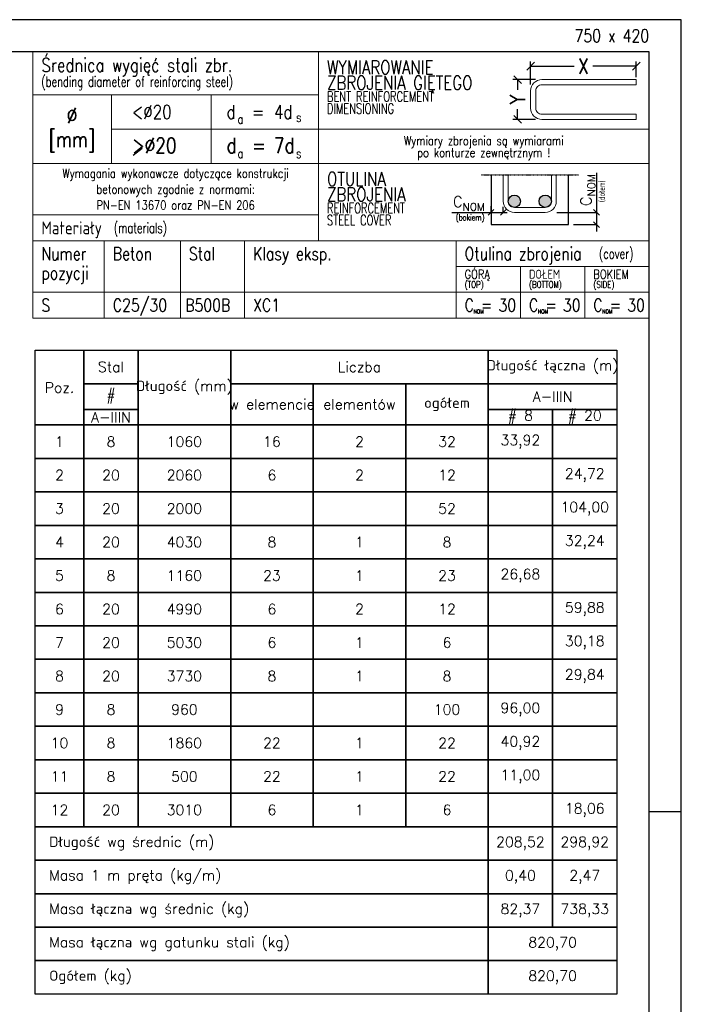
# Model space of a CAD drawing. Header units: millimetres. Extents: x -62590 to 46238, y 147773 to 522018.
# Tile 23 of 93: x 17418 to 19988, y 237820 to 241643. Entities that reach past the tile are written whole.
import ezdxf
from ezdxf.enums import TextEntityAlignment as Align

# ---------------------------------------------------------------- set-up
doc = ezdxf.new("R2010")
doc.units = ezdxf.units.MM
doc.linetypes.add('AUSGEZOGEN', pattern=[0])
doc.linetypes.add('VERDECKT', pattern=[0.375, 0.25, -0.125])
for name, color, linetype in [('!PB_Ramka', 7, 'Continuous'), ('AutoCAD_Structural_Detailing_tabele zbrojenia', 7, 'Continuous'), ('e-cad_kontur', 2, 'Continuous'), ('e-cad_opisy', 7, 'Continuous'), ('e-cad_prety_przekroj', 4, 'Continuous'), ('e-cad_wymiary', 1, 'Continuous'), ('PB_TABELKA_CIENKA', 1, 'Continuous'), ('PB_TABELKA_TEKST', 7, 'Continuous'), ('T__RAND', 7, 'Continuous')]:
    doc.layers.add(name, color=color, linetype=linetype)
doc.layers.add('e-cad_rzutnie', color=61, linetype='Continuous', plot=False)
doc.styles.add('e-cad_1', font='simplex.shx', dxfattribs={"width": 0.8})
doc.styles.add('KOPF8', font='simplex.shx', dxfattribs={"width": 0.8})
doc.styles.add('SIMPLEX7', font='simplex.shx', dxfattribs={"width": 0.7})
doc.styles.add('Styl 1', font='arial.ttf')
doc.styles.add('Styl 2', font='simplex.shx', dxfattribs={"width": 0.8})
doc.styles.add('style2', font='simplex.shx', dxfattribs={"height": 40})

# ---------------------------------------------------------------- blocks, each defined once
blk = doc.blocks.new('*U306')
at = {"layer": 'e-cad_opisy', "color": 8, "ltscale": 0.4}
for points in [[(0, 0), (750, 0), (750, 420), (25, 420), (25, 297), (0, 297), (0, 0)], [(750, 297), (745, 297)]]:
    blk.add_lwpolyline(points, dxfattribs=at)
at = {"layer": 'e-cad_opisy', "color": 3, "ltscale": 0.4}
blk.add_lwpolyline([(30, 5), (745, 5), (745, 415), (30, 415), (30, 5)], dxfattribs=at)
at = {"layer": 'e-cad_rzutnie', "ltscale": 0.4, "style": 'e-cad_1', "width": 0.8}
blk.add_text('750 x 420', height=2, dxfattribs=at).set_placement((745, 417.5), align=Align.MIDDLE_RIGHT)
blk = doc.blocks.new('_Oblique')
at = {"color": 0, "linetype": 'ByBlock', "lineweight": -2}
blk.add_line((-0.5, -0.5), (0.5, 0.5), dxfattribs=at)
blk = doc.blocks.new('zw$DBDF')
at = {"layer": 'e-cad_kontur', "color": 9, "lineweight": 18}
blk.add_lwpolyline([(125, -262.3), (-241.4, -262.3, -0.414214), (-285.1, -218.6), (-285.1, -151.3, -0.414214), (-241.4, -107.6), (125, -107.6), (125, -127.5), (-241.4, -127.5, 0.414214), (-265.2, -151.3), (-265.2, -218.6, 0.414214), (-241.4, -242.4), (125, -242.4)], format="xyb", close=True, dxfattribs=at)
at = {"layer": 'e-cad_opisy', "color": 8, "ltscale": 10}
for p, q in [((-285.1, -126.3), (-285.1, -36.8)), ((125, -97.6), (125, -36.8)), ((-285.1, -55.5), (-114.8, -55.5)), ((125, -55.5), (-45.3, -55.5)), ((-266.4, -107.6), (-354.7, -107.6)), ((-336, -107.6), (-336, -147.9)), ((-336, -262.3), (-336, -222)), ((-266.4, -262.3), (-354.7, -262.3))]:
    blk.add_line(p, q, dxfattribs=at)
at = {"layer": 'e-cad_opisy', "color": 8, "ltscale": 20, "xscale": 30, "yscale": 30, "zscale": 30}
for p, rotation in [((-285.1, -55.5), 180), ((-336, -107.6), 90), ((-336, -262.3), 270)]:
    blk.add_blockref('_Oblique', p, dxfattribs=dict(at, rotation=rotation))
blk.add_blockref('_Oblique', (125, -55.5), dxfattribs=at)
at = {"layer": 'e-cad_opisy', "color": 1, "ltscale": 20, "insert": (-80.1, -55.5), "char_height": 60, "attachment_point": 5, "style": 'e-cad_1', "bg_fill": 3, "box_fill_scale": 1.1, "bg_fill_color": 257, "bg_fill_transparency": 0}
blk.add_mtext('X', dxfattribs=at)
at = {"layer": 'e-cad_opisy', "color": 1, "ltscale": 20, "insert": (-336, -185), "char_height": 60, "attachment_point": 5, "rotation": 90, "style": 'e-cad_1', "bg_fill": 3, "box_fill_scale": 1.1, "bg_fill_color": 257, "bg_fill_transparency": 0}
blk.add_mtext('Y', dxfattribs=at)
blk = doc.blocks.new('TABELKA-ZBROJENIE')
at = {"layer": 'e-cad_kontur', "ltscale": 10}
for points in [[(-499.7, -580.2, 2.414214), (-523.5, -604, 0.414214), (-499.7, -580.2)], [(-379.5, -580.2, 2.414214), (-403.3, -604, 0.414214), (-379.5, -580.2)]]:
    blk.add_hatch(color=253, dxfattribs=at).paths.add_polyline_path(points)
at = {"layer": 'e-cad_kontur', "color": 3, "lineweight": 18, "ltscale": 10}
for points in [[(-2393.7, 0), (-1284.4, 0), (-1284.4, -166.7), (-2393.7, -166.7)], [(-1284.4, 0), (0, 0), (0, -300), (-1284.4, -300)], [(-2393.7, -166.7), (-2088.7, -166.7), (-2088.7, -433.3), (-2393.7, -433.3)], [(-2088.7, -166.7), (-1701.1, -166.7), (-1701.1, -300), (-2088.7, -300)], [(-1701.1, -166.7), (-1284.4, -166.7), (-1284.4, -300), (-1701.1, -300)], [(-2088.7, -300), (-1701.1, -300), (-1701.1, -433.3), (-2088.7, -433.3)], [(-1701.1, -300), (-1284.4, -300), (-1284.4, -433.3), (-1701.1, -433.3)], [(-1284.4, -300), (0, -300), (0, -433.3), (-1284.4, -433.3)], [(-2393.7, -433.3), (-1284.4, -433.3), (-1284.4, -633.3), (-2393.7, -633.3)], [(-1284.4, -433.3), (0, -433.3), (0, -733.3), (-1284.4, -733.3)], [(-2393.7, -633.3), (-1284.4, -633.3), (-1284.4, -733.3), (-2393.7, -733.3)], [(-2393.7, -733.3), (-2116.4, -733.3), (-2116.4, -933.3), (-2393.7, -933.3)], [(-2116.4, -733.3), (-1820.7, -733.3), (-1820.7, -933.3), (-2116.4, -933.3)], [(-1820.7, -733.3), (-1571.3, -733.3), (-1571.3, -933.3), (-1820.7, -933.3)], [(-1571.3, -733.3), (-750, -733.3), (-750, -933.3), (-1571.3, -933.3)], [(-750, -733.3), (0, -733.3), (0, -833.3), (-750, -833.3)], [(-750, -833.3), (-500, -833.3), (-500, -933.3), (-750, -933.3)], [(-500, -833.3), (-250, -833.3), (-250, -933.3), (-500, -933.3)], [(-250, -833.3), (0, -833.3), (0, -933.3), (-250, -933.3)], [(-2393.7, -933.3), (-2116.4, -933.3), (-2116.4, -1033.3), (-2393.7, -1033.3)], [(-2116.4, -933.3), (-1820.7, -933.3), (-1820.7, -1033.3), (-2116.4, -1033.3)], [(-1820.7, -933.3), (-1571.3, -933.3), (-1571.3, -1033.3), (-1820.7, -1033.3)], [(-1571.3, -933.3), (-750, -933.3), (-750, -1033.3), (-1571.3, -1033.3)], [(-750, -933.3), (-500, -933.3), (-500, -1033.3), (-750, -1033.3)], [(-500, -933.3), (-250, -933.3), (-250, -1033.3), (-500, -1033.3)], [(-250, -933.3), (0, -933.3), (0, -1033.3), (-250, -1033.3)]]:
    blk.add_lwpolyline(points, close=True, dxfattribs=at)
at = {"layer": 'e-cad_kontur'}
blk.add_lwpolyline([(-614.1, -477.9), (-614.1, -670.8), (-312.7, -670.8), (-312.7, -477.9)], dxfattribs=at)
at = {"layer": 'e-cad_kontur', "color": 3, "lineweight": 18}
for points in [[(-566.5, -477.9), (-566.5, -580.2, 0.414214), (-523.5, -623.1), (-403.3, -623.1, 0.414214), (-360.4, -580.2), (-360.4, -477.9)], [(-379.5, -477.9), (-379.5, -580.2, -0.414214), (-403.3, -604), (-523.5, -604, -0.414214), (-547.4, -580.2), (-547.4, -477.9)]]:
    blk.add_lwpolyline(points, format="xyb", dxfattribs=at)
at = {"layer": 'e-cad_prety_przekroj'}
for centre in [(-523.5, -580.2), (-403.3, -580.2)]:
    blk.add_circle(centre, 23.8, dxfattribs=at)
at = {"layer": 'e-cad_wymiary', "color": 8, "lineweight": -2, "ltscale": 10}
for points in [[(-625.4, -634.4), (-602.9, -611.9)], [(-577.7, -634.4), (-555.2, -611.9)], [(-215.8, -611.9), (-193.3, -634.4)], [(-215.8, -659.5), (-193.3, -682)]]:
    blk.add_lwpolyline(points, dxfattribs=at)
at = {"layer": 'PB_TABELKA_TEKST'}
blk.add_line((-2003.4, -400.5), (-1968.5, -374), dxfattribs=at)
at = {"layer": 'PB_TABELKA_TEKST', "color": 8, "linetype": 'AUSGEZOGEN'}
for p, q in [((-204.6, -469.2), (-204.6, -697.1)), ((-766, -623.1), (-551.6, -623.1)), ((-358.8, -623.1), (-204.6, -623.1)), ((-293.5, -670.8), (-204.6, -670.8))]:
    blk.add_line(p, q, dxfattribs=at)
for points in [[(-614.1, -623.1), (-614.1, -599.1)], [(-566.5, -623.1), (-566.5, -601.7)]]:
    blk.add_lwpolyline(points, dxfattribs=at)
at = {"layer": 'T__RAND', "linetype": 'VERDECKT', "ltscale": 0.5}
blk.add_line((-652.3, -477.9), (-274.6, -477.9), dxfattribs=at)
at = {"layer": 'e-cad_opisy', "ltscale": 10, "style": 'e-cad_1', "width": 0.8}
for p in [(-681.7, -1008.3), (-431.7, -1008.3), (-181.7, -1008.3)]:
    blk.add_text('NOM', height=15, dxfattribs=at).set_placement(p, align=Align.MIDDLE_LEFT)
at = {"layer": 'PB_TABELKA_CIENKA', "width": 0.7}
for s, height, style, p in [('(bending diameter of reinforcing steel)', 40, 'SIMPLEX7', (-2360.4, -135.5)), ('BENT REINFORCEMENT', 40, 'SIMPLEX7', (-1251, -193.3)), ('DIMENSIONING', 40, 'SIMPLEX7', (-1251, -240)), ('REINFORCEMENT', 40, 'SIMPLEX7', (-1251, -626.7)), ('STEEL COVER', 40, 'SIMPLEX7', (-1251, -673.3)), ('(bokiem)', 24, 'Styl 2', (-750.6, -654.7))]:
    blk.add_text(s, height=height, dxfattribs=dict(at, style=style)).set_placement(p)
at = {"layer": 'PB_TABELKA_CIENKA', "style": 'Styl 2', "width": 0.7}
blk.add_text('(dołem)', height=24, rotation=90, dxfattribs=at).set_placement((-171.6, -583.3))
at = {"layer": 'PB_TABELKA_CIENKA', "style": 'SIMPLEX7', "width": 0.7}
for s, p in [('(materials)', (-2079.1, -683.3)), ('(cover)', (-195, -783.3))]:
    blk.add_text(s, height=40, dxfattribs=at).set_placement(p, align=Align.MIDDLE_LEFT)
at = {"layer": 'PB_TABELKA_TEKST', "style": 'KOPF8', "width": 0.8}
for s, height, p in [('Średnica wygięć stali zbr.', 53.333, (-2360.4, -77.8)), ('WYMIAROWANIE', 53.333, (-1251, -86.7)), ('ZBROJENIA GIĘTEGO', 53.333, (-1251, -146.7)), ('<%%C20', 53.33, (-2008.4, -260)), ('d', 53.3, (-1641.2, -260)), ('=', 53.3, (-1542.3, -260)), ('4d', 53.33, (-1457, -260)), ('a', 36, (-1598.9, -279.1)), ('s', 36, (-1371.3, -271.9)), ('>%%C20', 59.99, (-2008.4, -393.3)), ('d', 60, (-1641.2, -393.3)), ('7d', 59.99, (-1457, -393.3)), ('=', 60, (-1542.3, -393.3)), ('a', 36, (-1598.9, -412.4)), ('s', 36, (-1371.3, -412.4)), ('OTULINA', 53.33, (-1251, -520)), ('ZBROJENIA', 53.33, (-1251, -580))]:
    blk.add_text(s, height=height, dxfattribs=at).set_placement(p)
for s, height, p in [('%%C', 59.99, (-2241.2, -246.8)), ('[mm]', 59.99, (-2241.2, -339.6)), ('Wymagania wykonawcze dotyczące konstrukcji', 35, (-1839, -471.7)), ('betonowych zgodnie z normami:', 35, (-1839, -533.3)), ('PN-EN 13670 oraz PN-EN 206', 35, (-1839, -595))]:
    blk.add_text(s, height=height, dxfattribs=at).set_placement(p, align=Align.MIDDLE_CENTER)
for s, p in [('Wymiary zbrojenia są wymiarami', (-642.2, -350)), ('po konturze zewnętrznym !', (-642.2, -396.7))]:
    blk.add_text(s, height=35, dxfattribs=at).set_placement(p, align=Align.MIDDLE)
for s, height, p in [('Materiały', 50, (-2360.4, -683.3)), ('Numer', 50, (-2360.4, -783.3)), ('Beton', 50, (-2083, -783.3)), ('Stal', 50, (-1787.4, -783.3)), ('Klasy eksp.', 50, (-1538, -783.3)), ('Otulina zbrojenia', 50, (-716.7, -783.3)), ('pozycji', 50, (-2360.4, -858.3)), ('GÓRĄ', 35, (-716.7, -863.3)), ('DOŁEM', 35, (-466.7, -863.3)), ('BOKIEM', 35, (-216.7, -863.3)), ('C =', 50, (-716.7, -983.3)), ('C =', 50, (-466.7, -983.3)), ('C =', 50, (-216.7, -983.3))]:
    blk.add_text(s, height=height, dxfattribs=at).set_placement(p, align=Align.MIDDLE_LEFT)
at = {"layer": 'PB_TABELKA_TEKST', "color": 1, "style": 'KOPF8', "width": 0.8}
for s, p in [('(TOP)', (-716.7, -903.3)), ('(BOTTOM)', (-466.7, -903.3)), ('(SIDE)', (-216.7, -903.3))]:
    blk.add_text(s, height=25, dxfattribs=at).set_placement(p, align=Align.MIDDLE_LEFT)
at = {"layer": 'PB_TABELKA_TEKST', "insert": (-266, -599), "char_height": 42, "width": 141.65, "attachment_point": 1, "rotation": 90, "style": 'Styl 1'}
blk.add_mtext('\\pxsm0.8;{\\A1;\\Fsimplex.shx|c238;C{\\H0.7x;\\S^ NOM;}}', dxfattribs=at)
at = {"layer": 'PB_TABELKA_TEKST', "insert": (-761.9, -560.3), "char_height": 42, "width": 141.65, "attachment_point": 1, "style": 'Styl 1'}
blk.add_mtext('\\pxsm0.8;{\\A1;\\Fsimplex.shx|c238;C{\\H0.7x;\\S^ NOM;}}', dxfattribs=at)
at = {"layer": 'e-cad_wymiary', "ltscale": 20}
blk.add_blockref('zw$DBDF', (-175, 0), dxfattribs=at)

msp = doc.modelspace()

# ---------------------------------------------------------------- linework, layer by layer
at = {"layer": 'AutoCAD_Structural_Detailing_tabele zbrojenia', "color": 1}
for p, q in [((17478, 240359.2), (19738, 240359.2)), ((17478, 237859.2), (17478, 240359.2)), ((17478, 240359.2), (17668, 240359.2)), ((17478, 240069.2), (17478, 240359.2)), ((17668, 240359.2), (17668, 240069.2)), ((17668, 240359.2), (17878, 240359.2)), ((17668, 240229.2), (17668, 240359.2)), ((17878, 240359.2), (18238, 240359.2)), ((17878, 240069.2), (17878, 240359.2)), ((17878, 240359.2), (17878, 240229.2)), ((18238, 240359.2), (18238, 240069.2)), ((18238, 240359.2), (19238, 240359.2)), ((18238, 240229.2), (18238, 240359.2)), ((19238, 240359.2), (19238, 240229.2)), ((19238, 240359.2), (19738, 240359.2)), ((19238, 240229.2), (19238, 240359.2)), ((19738, 240359.2), (19738, 237859.2)), ((19738, 240359.2), (19738, 240229.2)), ((17878, 240229.2), (17668, 240229.2)), ((17668, 240229.2), (17878, 240229.2)), ((17668, 240129.2), (17668, 240229.2)), ((17878, 240229.2), (17878, 240129.2)), ((19238, 240229.2), (18238, 240229.2)), ((18238, 240229.2), (18558, 240229.2)), ((18238, 240069.2), (18238, 240229.2)), ((18558, 240229.2), (18918, 240229.2)), ((18558, 240069.2), (18558, 240229.2)), ((18558, 240229.2), (18558, 240069.2)), ((18918, 240229.2), (19238, 240229.2)), ((18918, 240069.2), (18918, 240229.2)), ((18918, 240229.2), (18918, 240069.2)), ((19238, 240229.2), (19238, 240069.2)), ((19738, 240229.2), (19238, 240229.2)), ((19238, 240229.2), (19738, 240229.2)), ((19238, 240129.2), (19238, 240229.2)), ((19738, 240229.2), (19738, 240129.2)), ((17878, 240129.2), (17668, 240129.2)), ((17668, 240129.2), (17878, 240129.2)), ((17668, 240069.2), (17668, 240129.2)), ((17878, 240129.2), (17878, 240069.2)), ((19738, 240129.2), (19238, 240129.2)), ((19238, 240129.2), (19488, 240129.2)), ((19238, 240069.2), (19238, 240129.2)), ((19488, 240129.2), (19488, 240069.2)), ((19488, 240129.2), (19738, 240129.2)), ((19488, 240069.2), (19488, 240129.2)), ((19738, 240129.2), (19738, 240069.2)), ((17668, 240069.2), (17478, 240069.2)), ((17478, 240069.2), (17668, 240069.2)), ((17478, 239939.2), (17478, 240069.2)), ((17878, 240069.2), (17668, 240069.2)), ((17668, 240069.2), (17668, 239939.2)), ((17668, 240069.2), (17878, 240069.2)), ((17668, 239939.2), (17668, 240069.2)), ((18238, 240069.2), (17878, 240069.2)), ((17878, 240069.2), (17878, 239939.2)), ((17878, 240069.2), (18238, 240069.2)), ((17878, 239939.2), (17878, 240069.2)), ((18558, 240069.2), (18238, 240069.2)), ((18238, 240069.2), (18238, 239939.2)), ((18238, 240069.2), (18558, 240069.2)), ((18238, 239939.2), (18238, 240069.2)), ((18918, 240069.2), (18558, 240069.2)), ((18558, 240069.2), (18558, 239939.2)), ((18558, 240069.2), (18918, 240069.2)), ((18558, 239939.2), (18558, 240069.2)), ((19238, 240069.2), (18918, 240069.2)), ((18918, 240069.2), (18918, 239939.2)), ((18918, 240069.2), (19238, 240069.2)), ((18918, 239939.2), (18918, 240069.2)), ((19488, 240069.2), (19238, 240069.2)), ((19238, 240069.2), (19238, 239939.2)), ((19238, 240069.2), (19488, 240069.2)), ((19238, 239939.2), (19238, 240069.2)), ((19738, 240069.2), (19488, 240069.2)), ((19488, 240069.2), (19488, 239939.2)), ((19488, 240069.2), (19738, 240069.2)), ((19488, 239939.2), (19488, 240069.2)), ((19738, 240069.2), (19738, 239939.2)), ((17668, 239939.2), (17478, 239939.2)), ((17478, 239939.2), (17668, 239939.2)), ((17478, 239809.2), (17478, 239939.2)), ((17878, 239939.2), (17668, 239939.2)), ((17668, 239939.2), (17668, 239809.2)), ((17668, 239939.2), (17878, 239939.2)), ((17668, 239809.2), (17668, 239939.2)), ((18238, 239939.2), (17878, 239939.2)), ((17878, 239939.2), (17878, 239809.2)), ((17878, 239939.2), (18238, 239939.2)), ((17878, 239809.2), (17878, 239939.2)), ((18558, 239939.2), (18238, 239939.2)), ((18238, 239939.2), (18238, 239809.2)), ((18238, 239939.2), (18558, 239939.2)), ((18238, 239809.2), (18238, 239939.2)), ((18918, 239939.2), (18558, 239939.2)), ((18558, 239939.2), (18558, 239809.2)), ((18558, 239939.2), (18918, 239939.2)), ((18558, 239809.2), (18558, 239939.2)), ((19238, 239939.2), (18918, 239939.2)), ((18918, 239939.2), (18918, 239809.2)), ((18918, 239939.2), (19238, 239939.2)), ((18918, 239809.2), (18918, 239939.2)), ((19488, 239939.2), (19238, 239939.2)), ((19238, 239939.2), (19238, 239809.2)), ((19238, 239939.2), (19488, 239939.2)), ((19238, 239809.2), (19238, 239939.2)), ((19738, 239939.2), (19488, 239939.2)), ((19488, 239939.2), (19488, 239809.2)), ((19488, 239939.2), (19738, 239939.2)), ((19488, 239809.2), (19488, 239939.2)), ((19738, 239939.2), (19738, 239809.2)), ((17668, 239809.2), (17478, 239809.2)), ((17478, 239809.2), (17668, 239809.2)), ((17478, 239679.2), (17478, 239809.2)), ((17878, 239809.2), (17668, 239809.2)), ((17668, 239809.2), (17668, 239679.2)), ((17668, 239809.2), (17878, 239809.2)), ((17668, 239679.2), (17668, 239809.2)), ((18238, 239809.2), (17878, 239809.2)), ((17878, 239809.2), (17878, 239679.2)), ((17878, 239809.2), (18238, 239809.2)), ((17878, 239679.2), (17878, 239809.2)), ((18558, 239809.2), (18238, 239809.2)), ((18238, 239809.2), (18238, 239679.2)), ((18238, 239809.2), (18558, 239809.2)), ((18238, 239679.2), (18238, 239809.2)), ((18918, 239809.2), (18558, 239809.2)), ((18558, 239809.2), (18558, 239679.2)), ((18558, 239809.2), (18918, 239809.2)), ((18558, 239679.2), (18558, 239809.2)), ((19238, 239809.2), (18918, 239809.2)), ((18918, 239809.2), (18918, 239679.2)), ((18918, 239809.2), (19238, 239809.2)), ((18918, 239679.2), (18918, 239809.2)), ((19488, 239809.2), (19238, 239809.2)), ((19238, 239809.2), (19238, 239679.2)), ((19238, 239809.2), (19488, 239809.2)), ((19238, 239679.2), (19238, 239809.2)), ((19738, 239809.2), (19488, 239809.2)), ((19488, 239809.2), (19488, 239679.2)), ((19488, 239809.2), (19738, 239809.2)), ((19488, 239679.2), (19488, 239809.2)), ((19738, 239809.2), (19738, 239679.2)), ((17668, 239679.2), (17478, 239679.2)), ((17478, 239679.2), (17668, 239679.2)), ((17478, 239549.2), (17478, 239679.2)), ((17878, 239679.2), (17668, 239679.2)), ((17668, 239679.2), (17668, 239549.2)), ((17668, 239679.2), (17878, 239679.2)), ((17668, 239549.2), (17668, 239679.2)), ((18238, 239679.2), (17878, 239679.2)), ((17878, 239679.2), (17878, 239549.2)), ((17878, 239679.2), (18238, 239679.2)), ((17878, 239549.2), (17878, 239679.2)), ((18558, 239679.2), (18238, 239679.2)), ((18238, 239679.2), (18238, 239549.2)), ((18238, 239679.2), (18558, 239679.2)), ((18238, 239549.2), (18238, 239679.2)), ((18918, 239679.2), (18558, 239679.2)), ((18558, 239679.2), (18558, 239549.2)), ((18558, 239679.2), (18918, 239679.2)), ((18558, 239549.2), (18558, 239679.2)), ((19238, 239679.2), (18918, 239679.2)), ((18918, 239679.2), (18918, 239549.2)), ((18918, 239679.2), (19238, 239679.2)), ((18918, 239549.2), (18918, 239679.2)), ((19488, 239679.2), (19238, 239679.2)), ((19238, 239679.2), (19238, 239549.2)), ((19238, 239679.2), (19488, 239679.2)), ((19238, 239549.2), (19238, 239679.2)), ((19738, 239679.2), (19488, 239679.2)), ((19488, 239679.2), (19488, 239549.2)), ((19488, 239679.2), (19738, 239679.2)), ((19488, 239549.2), (19488, 239679.2)), ((19738, 239679.2), (19738, 239549.2)), ((17668, 239549.2), (17478, 239549.2)), ((17478, 239549.2), (17668, 239549.2)), ((17478, 239419.2), (17478, 239549.2)), ((17878, 239549.2), (17668, 239549.2)), ((17668, 239549.2), (17668, 239419.2)), ((17668, 239549.2), (17878, 239549.2)), ((17668, 239419.2), (17668, 239549.2)), ((18238, 239549.2), (17878, 239549.2)), ((17878, 239549.2), (17878, 239419.2)), ((17878, 239549.2), (18238, 239549.2)), ((17878, 239419.2), (17878, 239549.2)), ((18558, 239549.2), (18238, 239549.2)), ((18238, 239549.2), (18238, 239419.2)), ((18238, 239549.2), (18558, 239549.2)), ((18238, 239419.2), (18238, 239549.2)), ((18918, 239549.2), (18558, 239549.2)), ((18558, 239549.2), (18558, 239419.2)), ((18558, 239549.2), (18918, 239549.2)), ((18558, 239419.2), (18558, 239549.2)), ((19238, 239549.2), (18918, 239549.2)), ((18918, 239549.2), (18918, 239419.2)), ((18918, 239549.2), (19238, 239549.2)), ((18918, 239419.2), (18918, 239549.2)), ((19488, 239549.2), (19238, 239549.2)), ((19238, 239549.2), (19238, 239419.2)), ((19238, 239549.2), (19488, 239549.2)), ((19238, 239419.2), (19238, 239549.2)), ((19738, 239549.2), (19488, 239549.2)), ((19488, 239549.2), (19488, 239419.2)), ((19488, 239549.2), (19738, 239549.2)), ((19488, 239419.2), (19488, 239549.2)), ((19738, 239549.2), (19738, 239419.2)), ((17668, 239419.2), (17478, 239419.2)), ((17478, 239419.2), (17668, 239419.2)), ((17478, 239289.2), (17478, 239419.2)), ((17878, 239419.2), (17668, 239419.2)), ((17668, 239419.2), (17668, 239289.2)), ((17668, 239419.2), (17878, 239419.2)), ((17668, 239289.2), (17668, 239419.2)), ((18238, 239419.2), (17878, 239419.2)), ((17878, 239419.2), (17878, 239289.2)), ((17878, 239419.2), (18238, 239419.2)), ((17878, 239289.2), (17878, 239419.2)), ((18558, 239419.2), (18238, 239419.2)), ((18238, 239419.2), (18238, 239289.2)), ((18238, 239419.2), (18558, 239419.2)), ((18238, 239289.2), (18238, 239419.2)), ((18918, 239419.2), (18558, 239419.2)), ((18558, 239419.2), (18558, 239289.2)), ((18558, 239419.2), (18918, 239419.2)), ((18558, 239289.2), (18558, 239419.2)), ((19238, 239419.2), (18918, 239419.2)), ((18918, 239419.2), (18918, 239289.2)), ((18918, 239419.2), (19238, 239419.2)), ((18918, 239289.2), (18918, 239419.2)), ((19488, 239419.2), (19238, 239419.2)), ((19238, 239419.2), (19238, 239289.2)), ((19238, 239419.2), (19488, 239419.2)), ((19238, 239289.2), (19238, 239419.2)), ((19738, 239419.2), (19488, 239419.2)), ((19488, 239419.2), (19488, 239289.2)), ((19488, 239419.2), (19738, 239419.2)), ((19488, 239289.2), (19488, 239419.2)), ((19738, 239419.2), (19738, 239289.2)), ((17668, 239289.2), (17478, 239289.2)), ((17478, 239289.2), (17668, 239289.2)), ((17478, 239159.2), (17478, 239289.2)), ((17878, 239289.2), (17668, 239289.2)), ((17668, 239289.2), (17668, 239159.2)), ((17668, 239289.2), (17878, 239289.2)), ((17668, 239159.2), (17668, 239289.2)), ((18238, 239289.2), (17878, 239289.2)), ((17878, 239289.2), (17878, 239159.2)), ((17878, 239289.2), (18238, 239289.2)), ((17878, 239159.2), (17878, 239289.2)), ((18558, 239289.2), (18238, 239289.2)), ((18238, 239289.2), (18238, 239159.2)), ((18238, 239289.2), (18558, 239289.2)), ((18238, 239159.2), (18238, 239289.2)), ((18918, 239289.2), (18558, 239289.2)), ((18558, 239289.2), (18558, 239159.2)), ((18558, 239289.2), (18918, 239289.2)), ((18558, 239159.2), (18558, 239289.2)), ((19238, 239289.2), (18918, 239289.2)), ((18918, 239289.2), (18918, 239159.2)), ((18918, 239289.2), (19238, 239289.2)), ((18918, 239159.2), (18918, 239289.2)), ((19488, 239289.2), (19238, 239289.2)), ((19238, 239289.2), (19238, 239159.2)), ((19238, 239289.2), (19488, 239289.2)), ((19238, 239159.2), (19238, 239289.2)), ((19738, 239289.2), (19488, 239289.2)), ((19488, 239289.2), (19488, 239159.2)), ((19488, 239289.2), (19738, 239289.2)), ((19488, 239159.2), (19488, 239289.2)), ((19738, 239289.2), (19738, 239159.2)), ((17668, 239159.2), (17478, 239159.2)), ((17478, 239159.2), (17668, 239159.2)), ((17478, 239029.2), (17478, 239159.2)), ((17878, 239159.2), (17668, 239159.2)), ((17668, 239159.2), (17668, 239029.2)), ((17668, 239159.2), (17878, 239159.2)), ((17668, 239029.2), (17668, 239159.2)), ((18238, 239159.2), (17878, 239159.2)), ((17878, 239159.2), (17878, 239029.2)), ((17878, 239159.2), (18238, 239159.2)), ((17878, 239029.2), (17878, 239159.2)), ((18558, 239159.2), (18238, 239159.2)), ((18238, 239159.2), (18238, 239029.2)), ((18238, 239159.2), (18558, 239159.2)), ((18238, 239029.2), (18238, 239159.2)), ((18918, 239159.2), (18558, 239159.2)), ((18558, 239159.2), (18558, 239029.2)), ((18558, 239159.2), (18918, 239159.2)), ((18558, 239029.2), (18558, 239159.2)), ((19238, 239159.2), (18918, 239159.2)), ((18918, 239159.2), (18918, 239029.2)), ((18918, 239159.2), (19238, 239159.2)), ((18918, 239029.2), (18918, 239159.2)), ((19488, 239159.2), (19238, 239159.2)), ((19238, 239159.2), (19238, 239029.2)), ((19238, 239159.2), (19488, 239159.2)), ((19238, 239029.2), (19238, 239159.2)), ((19738, 239159.2), (19488, 239159.2)), ((19488, 239159.2), (19488, 239029.2)), ((19488, 239159.2), (19738, 239159.2)), ((19488, 239029.2), (19488, 239159.2)), ((19738, 239159.2), (19738, 239029.2)), ((17668, 239029.2), (17478, 239029.2)), ((17478, 239029.2), (17668, 239029.2)), ((17478, 238899.2), (17478, 239029.2)), ((17878, 239029.2), (17668, 239029.2)), ((17668, 239029.2), (17668, 238899.2)), ((17668, 239029.2), (17878, 239029.2)), ((17668, 238899.2), (17668, 239029.2)), ((18238, 239029.2), (17878, 239029.2)), ((17878, 239029.2), (17878, 238899.2)), ((17878, 239029.2), (18238, 239029.2)), ((17878, 238899.2), (17878, 239029.2)), ((18558, 239029.2), (18238, 239029.2)), ((18238, 239029.2), (18238, 238899.2)), ((18238, 239029.2), (18558, 239029.2)), ((18238, 238899.2), (18238, 239029.2)), ((18918, 239029.2), (18558, 239029.2)), ((18558, 239029.2), (18558, 238899.2)), ((18558, 239029.2), (18918, 239029.2)), ((18558, 238899.2), (18558, 239029.2)), ((19238, 239029.2), (18918, 239029.2)), ((18918, 239029.2), (18918, 238899.2)), ((18918, 239029.2), (19238, 239029.2)), ((18918, 238899.2), (18918, 239029.2)), ((19488, 239029.2), (19238, 239029.2)), ((19238, 239029.2), (19238, 238899.2)), ((19238, 239029.2), (19488, 239029.2)), ((19238, 238899.2), (19238, 239029.2)), ((19738, 239029.2), (19488, 239029.2)), ((19488, 239029.2), (19488, 238899.2)), ((19488, 239029.2), (19738, 239029.2)), ((19488, 238899.2), (19488, 239029.2)), ((19738, 239029.2), (19738, 238899.2)), ((17668, 238899.2), (17478, 238899.2)), ((17478, 238899.2), (17668, 238899.2)), ((17478, 238769.2), (17478, 238899.2)), ((17878, 238899.2), (17668, 238899.2)), ((17668, 238899.2), (17668, 238769.2)), ((17668, 238899.2), (17878, 238899.2)), ((17668, 238769.2), (17668, 238899.2)), ((18238, 238899.2), (17878, 238899.2)), ((17878, 238899.2), (17878, 238769.2)), ((17878, 238899.2), (18238, 238899.2)), ((17878, 238769.2), (17878, 238899.2)), ((18558, 238899.2), (18238, 238899.2)), ((18238, 238899.2), (18238, 238769.2)), ((18238, 238899.2), (18558, 238899.2)), ((18238, 238769.2), (18238, 238899.2)), ((18918, 238899.2), (18558, 238899.2)), ((18558, 238899.2), (18558, 238769.2)), ((18558, 238899.2), (18918, 238899.2)), ((18558, 238769.2), (18558, 238899.2)), ((19238, 238899.2), (18918, 238899.2)), ((18918, 238899.2), (18918, 238769.2)), ((18918, 238899.2), (19238, 238899.2)), ((18918, 238769.2), (18918, 238899.2)), ((19488, 238899.2), (19238, 238899.2)), ((19238, 238899.2), (19238, 238769.2)), ((19238, 238899.2), (19488, 238899.2)), ((19238, 238769.2), (19238, 238899.2)), ((19738, 238899.2), (19488, 238899.2)), ((19488, 238899.2), (19488, 238769.2)), ((19488, 238899.2), (19738, 238899.2)), ((19488, 238769.2), (19488, 238899.2)), ((19738, 238899.2), (19738, 238769.2)), ((17668, 238769.2), (17478, 238769.2)), ((17478, 238769.2), (17668, 238769.2)), ((17478, 238639.2), (17478, 238769.2)), ((17878, 238769.2), (17668, 238769.2)), ((17668, 238769.2), (17668, 238639.2)), ((17668, 238769.2), (17878, 238769.2)), ((17668, 238639.2), (17668, 238769.2)), ((18238, 238769.2), (17878, 238769.2)), ((17878, 238769.2), (17878, 238639.2)), ((17878, 238769.2), (18238, 238769.2)), ((17878, 238639.2), (17878, 238769.2)), ((18558, 238769.2), (18238, 238769.2)), ((18238, 238769.2), (18238, 238639.2)), ((18238, 238769.2), (18558, 238769.2)), ((18238, 238639.2), (18238, 238769.2)), ((18918, 238769.2), (18558, 238769.2)), ((18558, 238769.2), (18558, 238639.2)), ((18558, 238769.2), (18918, 238769.2)), ((18558, 238639.2), (18558, 238769.2)), ((19238, 238769.2), (18918, 238769.2)), ((18918, 238769.2), (18918, 238639.2)), ((18918, 238769.2), (19238, 238769.2)), ((18918, 238639.2), (18918, 238769.2)), ((19488, 238769.2), (19238, 238769.2)), ((19238, 238769.2), (19238, 238639.2)), ((19238, 238769.2), (19488, 238769.2)), ((19238, 238639.2), (19238, 238769.2)), ((19738, 238769.2), (19488, 238769.2)), ((19488, 238769.2), (19488, 238639.2)), ((19488, 238769.2), (19738, 238769.2)), ((19488, 238639.2), (19488, 238769.2)), ((19738, 238769.2), (19738, 238639.2)), ((17668, 238639.2), (17478, 238639.2)), ((17478, 238639.2), (17668, 238639.2)), ((17478, 238509.2), (17478, 238639.2)), ((17878, 238639.2), (17668, 238639.2)), ((17668, 238639.2), (17668, 238509.2)), ((17668, 238639.2), (17878, 238639.2)), ((17668, 238509.2), (17668, 238639.2)), ((18238, 238639.2), (17878, 238639.2)), ((17878, 238639.2), (17878, 238509.2)), ((17878, 238639.2), (18238, 238639.2)), ((17878, 238509.2), (17878, 238639.2)), ((18558, 238639.2), (18238, 238639.2)), ((18238, 238639.2), (18238, 238509.2)), ((18238, 238639.2), (18558, 238639.2)), ((18238, 238509.2), (18238, 238639.2)), ((18918, 238639.2), (18558, 238639.2)), ((18558, 238639.2), (18558, 238509.2)), ((18558, 238639.2), (18918, 238639.2)), ((18558, 238509.2), (18558, 238639.2)), ((19238, 238639.2), (18918, 238639.2)), ((18918, 238639.2), (18918, 238509.2)), ((18918, 238639.2), (19238, 238639.2)), ((18918, 238509.2), (18918, 238639.2)), ((19488, 238639.2), (19238, 238639.2)), ((19238, 238639.2), (19238, 238509.2)), ((19238, 238639.2), (19488, 238639.2)), ((19238, 238509.2), (19238, 238639.2)), ((19738, 238639.2), (19488, 238639.2)), ((19488, 238639.2), (19488, 238509.2)), ((19488, 238639.2), (19738, 238639.2)), ((19488, 238509.2), (19488, 238639.2)), ((19738, 238639.2), (19738, 238509.2)), ((17478, 238509.2), (19238, 238509.2)), ((17478, 238379.2), (17478, 238509.2)), ((17668, 238509.2), (17478, 238509.2)), ((17878, 238509.2), (17668, 238509.2)), ((18238, 238509.2), (17878, 238509.2)), ((18558, 238509.2), (18238, 238509.2)), ((18918, 238509.2), (18558, 238509.2)), ((19238, 238509.2), (18918, 238509.2)), ((19238, 238509.2), (19238, 238379.2)), ((19488, 238509.2), (19238, 238509.2)), ((19238, 238509.2), (19488, 238509.2)), ((19238, 238379.2), (19238, 238509.2)), ((19738, 238509.2), (19488, 238509.2)), ((19488, 238509.2), (19488, 238379.2)), ((19488, 238509.2), (19738, 238509.2)), ((19488, 238379.2), (19488, 238509.2)), ((19738, 238509.2), (19738, 238379.2)), ((17478, 238379.2), (19238, 238379.2)), ((17478, 238249.2), (17478, 238379.2)), ((19238, 238379.2), (17478, 238379.2)), ((19238, 238379.2), (19238, 238249.2)), ((19488, 238379.2), (19238, 238379.2)), ((19238, 238379.2), (19488, 238379.2)), ((19238, 238249.2), (19238, 238379.2)), ((19738, 238379.2), (19488, 238379.2)), ((19488, 238379.2), (19488, 238249.2)), ((19488, 238379.2), (19738, 238379.2)), ((19488, 238249.2), (19488, 238379.2)), ((19738, 238379.2), (19738, 238249.2)), ((17478, 238249.2), (19238, 238249.2)), ((17478, 238119.2), (17478, 238249.2)), ((19238, 238249.2), (17478, 238249.2)), ((19238, 238249.2), (19238, 238119.2)), ((19488, 238249.2), (19238, 238249.2)), ((19238, 238249.2), (19488, 238249.2)), ((19238, 238119.2), (19238, 238249.2)), ((19738, 238249.2), (19488, 238249.2)), ((19488, 238249.2), (19488, 238119.2)), ((19488, 238249.2), (19738, 238249.2)), ((19488, 238119.2), (19488, 238249.2)), ((19738, 238249.2), (19738, 238119.2)), ((17478, 238119.2), (19238, 238119.2)), ((17478, 237989.2), (17478, 238119.2)), ((19238, 238119.2), (17478, 238119.2)), ((19238, 238119.2), (19238, 237989.2)), ((19238, 238119.2), (19738, 238119.2)), ((19238, 237989.2), (19238, 238119.2)), ((19488, 238119.2), (19238, 238119.2)), ((19738, 238119.2), (19488, 238119.2)), ((19738, 238119.2), (19738, 237989.2)), ((17478, 237989.2), (19238, 237989.2)), ((17478, 237859.2), (17478, 237989.2)), ((19238, 237989.2), (17478, 237989.2)), ((19238, 237989.2), (19238, 237859.2)), ((19738, 237989.2), (19238, 237989.2)), ((19238, 237989.2), (19738, 237989.2)), ((19238, 237859.2), (19238, 237989.2)), ((19738, 237989.2), (19738, 237859.2)), ((19738, 237859.2), (17478, 237859.2)), ((19238, 237859.2), (17478, 237859.2)), ((19738, 237859.2), (19238, 237859.2))]:
    msp.add_line(p, q, dxfattribs=at)

# ---------------------------------------------------------------- block references
at = {"layer": '!PB_Ramka', "xscale": 25, "yscale": 25, "zscale": 25}
msp.add_blockref('*U306', (1238, 231142.6), dxfattribs=at)

# ---------------------------------------------------------------- texts
at = {"layer": 'AutoCAD_Structural_Detailing_tabele zbrojenia', "color": 3, "char_height": 40, "style": 'style2'}
for s, insert, width, attachment_point in [('Długość łączna (m)', (19488, 240294.2), 500, 5), ('Stal', (17773, 240294.2), 210, 5), ('Liczba', (18738, 240294.2), 1000, 5), ('Długość (mm)', (18058, 240214.2), 360, 5), ('Poz.', (17573, 240214.2), 190, 5), ('#', (17773, 240179.2), 210, 5), ('A-IIIN', (19488, 240179.2), 500, 5), ('w elemencie', (18398, 240149.2), 320, 5), ('elementów', (18738, 240149.2), 360, 5), ('ogółem', (19078, 240149.2), 320, 5), ('A-IIIN', (17773, 240099.2), 210, 5), ('# 8', (19363, 240099.2), 250, 5), ('# 20', (19613, 240099.2), 250, 5), ('  Długość wg średnic (m)', (17478, 238444.2), 1760, 4), ('  Masa 1 m pręta (kg/m)', (17478, 238314.2), 1760, 4), ('  Masa łączna wg średnic (kg)', (17478, 238184.2), 1760, 4), ('  Masa łączna wg gatunku stali (kg)', (17478, 238054.2), 1760, 4), ('  Ogółem (kg)', (17478, 237924.2), 1760, 4)]:
    msp.add_mtext(s, dxfattribs=dict(at, insert=insert, width=width, attachment_point=attachment_point))
at = {"layer": 'AutoCAD_Structural_Detailing_tabele zbrojenia', "color": 2, "char_height": 40, "attachment_point": 5, "style": 'style2'}
for s, insert, width in [('1', (17573, 240004.2), 190), ('8', (17773, 240004.2), 210), ('1060', (18058, 240004.2), 360), ('16', (18398, 240004.2), 320), ('2', (18738, 240004.2), 360), ('32', (19078, 240004.2), 320), ('33,92', (19363, 240004.2), 250), ('2', (17573, 239874.2), 190), ('20', (17773, 239874.2), 210), ('2060', (18058, 239874.2), 360), ('6', (18398, 239874.2), 320), ('2', (18738, 239874.2), 360), ('12', (19078, 239874.2), 320), ('24,72', (19613, 239874.2), 250), ('3', (17573, 239744.2), 190), ('20', (17773, 239744.2), 210), ('2000', (18058, 239744.2), 360), ('52', (19078, 239744.2), 320), ('104,00', (19613, 239744.2), 250), ('4', (17573, 239614.2), 190), ('20', (17773, 239614.2), 210), ('4030', (18058, 239614.2), 360), ('8', (18398, 239614.2), 320), ('1', (18738, 239614.2), 360), ('8', (19078, 239614.2), 320), ('32,24', (19613, 239614.2), 250), ('5', (17573, 239484.2), 190), ('8', (17773, 239484.2), 210), ('1160', (18058, 239484.2), 360), ('23', (18398, 239484.2), 320), ('1', (18738, 239484.2), 360), ('23', (19078, 239484.2), 320), ('26,68', (19363, 239484.2), 250), ('6', (17573, 239354.2), 190), ('20', (17773, 239354.2), 210), ('4990', (18058, 239354.2), 360), ('6', (18398, 239354.2), 320), ('2', (18738, 239354.2), 360), ('12', (19078, 239354.2), 320), ('59,88', (19613, 239354.2), 250), ('7', (17573, 239224.2), 190), ('20', (17773, 239224.2), 210), ('5030', (18058, 239224.2), 360), ('6', (18398, 239224.2), 320), ('1', (18738, 239224.2), 360), ('6', (19078, 239224.2), 320), ('30,18', (19613, 239224.2), 250), ('8', (17573, 239094.2), 190), ('20', (17773, 239094.2), 210), ('3730', (18058, 239094.2), 360), ('8', (18398, 239094.2), 320), ('1', (18738, 239094.2), 360), ('8', (19078, 239094.2), 320), ('29,84', (19613, 239094.2), 250), ('9', (17573, 238964.2), 190), ('8', (17773, 238964.2), 210), ('960', (18058, 238964.2), 360), ('100', (19078, 238964.2), 320), ('96,00', (19363, 238964.2), 250), ('10', (17573, 238834.2), 190), ('8', (17773, 238834.2), 210), ('1860', (18058, 238834.2), 360), ('22', (18398, 238834.2), 320), ('1', (18738, 238834.2), 360), ('22', (19078, 238834.2), 320), ('40,92', (19363, 238834.2), 250), ('11', (17573, 238704.2), 190), ('8', (17773, 238704.2), 210), ('500', (18058, 238704.2), 360), ('22', (18398, 238704.2), 320), ('1', (18738, 238704.2), 360), ('22', (19078, 238704.2), 320), ('11,00', (19363, 238704.2), 250), ('12', (17573, 238574.2), 190), ('20', (17773, 238574.2), 210), ('3010', (18058, 238574.2), 360), ('6', (18398, 238574.2), 320), ('1', (18738, 238574.2), 360), ('6', (19078, 238574.2), 320), ('18,06', (19613, 238574.2), 250), ('208,52', (19363, 238444.2), 250), ('298,92', (19613, 238444.2), 250), ('0,40', (19363, 238314.2), 250), ('2,47', (19613, 238314.2), 250), ('82,37', (19363, 238184.2), 250), ('738,33', (19613, 238184.2), 250), ('820,70', (19488, 238054.2), 500), ('820,70', (19488, 237924.2), 500)]:
    msp.add_mtext(s, dxfattribs=dict(at, insert=insert, width=width))

# ---------------------------------------------------------------- next in the draw order: block references
at = {"layer": 'e-cad_wymiary', "ltscale": 5}
msp.add_blockref('TABELKA-ZBROJENIE', (19863, 241517.6), dxfattribs=at)

# ---------------------------------------------------------------- next in the draw order: texts
at = {"layer": 'PB_TABELKA_TEKST', "style": 'KOPF8', "width": 0.8}
for s, p in [('S', (17502.6, 240534.2)), ('C25/30', (17780, 240534.2)), ('B500B', (18061.3, 240534.2)), ('XC1', (18325, 240534.2)), ('30', (19278, 240534.2)), ('30', (19528, 240534.2)), ('30', (19778, 240534.2))]:
    msp.add_text(s, height=50, dxfattribs=at).set_placement(p, align=Align.MIDDLE_LEFT)

doc.saveas('drawing.dxf')
